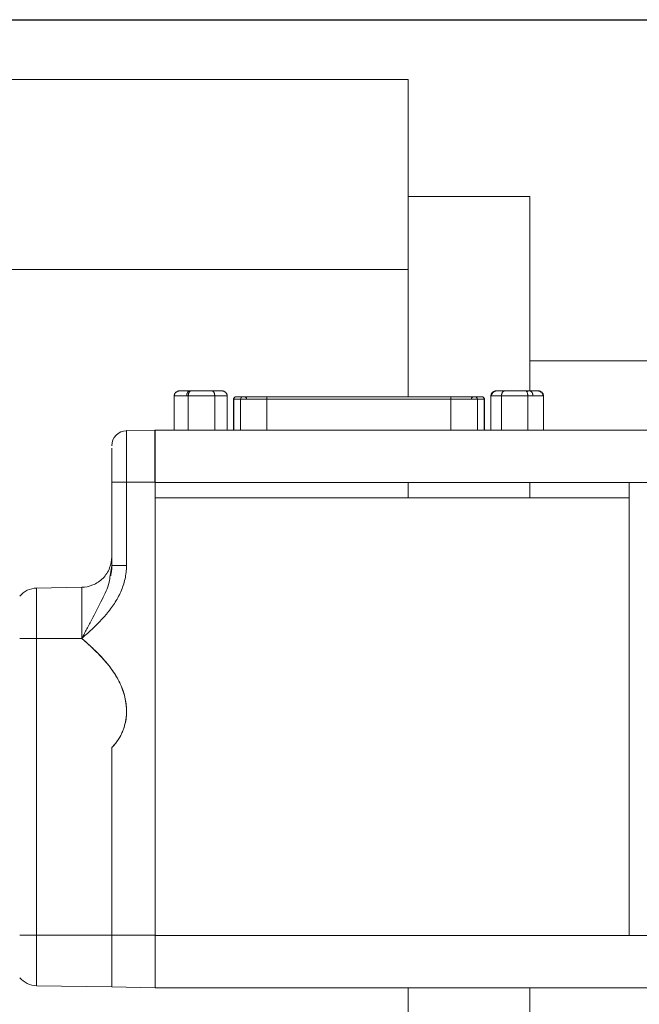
# Model space of a CAD drawing. Header units: inches. Extents: x 0.5 to 10.5, y 0.2 to 8.2.
# Tile 5 of 50: x 4.727 to 5.363, y 2.614 to 3.625. Entities that reach past the tile are written whole.
import ezdxf

# ---------------------------------------------------------------- set-up
doc = ezdxf.new("R2010")
doc.units = ezdxf.units.IN
doc.header["$MEASUREMENT"] = 0
doc.layers.add('SLD-0', color=7, linetype='Continuous')
doc.styles.add('SLDTEXTSTYLE3', font='TXT', dxfattribs={"width": 0.75})
doc.dimstyles.new('SLDDIMSTYLE0', dxfattribs={"dimtxt": 0.125, "dimasz": 0.13, "dimexe": 0, "dimexo": 0.0625, "dimgap": 0.03125, "dimtad": 0, "dimtih": 1, "dimtoh": 1, "dimlfac": 4, "dimrnd": 1e-09, "dimzin": 12, "dimdsep": 46, "dimtxsty": 'SLDTEXTSTYLE3', "dimsah": 1, "dimcen": 0.09, "dimadec": 0, "dimazin": 3, "dimtfac": 1, "dimtofl": 0, "dimtmove": 0, "dimatfit": 3, "dimfxl": 1, "dimfrac": 2, "dimtolj": 1, "dimtzin": 12, "dimarcsym": 0})

# ---------------------------------------------------------------- blocks, each defined once
blk = doc.blocks.new('_D_1')
at = {"layer": 'SLD-0'}
for p, q in [((4.4253, 3.6247), (6.227, 3.6247)), ((6.102, 3.6247), (6.102, 3.0055)), ((5.8163, 2.9801), (5.7909, 2.9801)), ((5.7909, 2.9801), (5.7909, 2.7817)), ((6.3877, 2.9801), (6.4131, 2.9801)), ((6.4131, 2.9801), (6.4131, 2.7817)), ((5.7909, 2.7817), (5.8163, 2.7817)), ((6.4131, 2.7817), (6.3877, 2.7817)), ((6.102, 1.9229), (6.102, 2.5946)), ((5.1741, 1.9229), (6.227, 1.9229))]:
    blk.add_line(p, q, dxfattribs=at)
for points in [[(6.102, 3.6247), (6.082, 3.4947), (6.122, 3.4947)], [(6.102, 1.9229), (6.122, 2.0529), (6.082, 2.0529)]]:
    blk.add_solid(points, dxfattribs=at)
at = {"layer": 'SLD-0', "char_height": 0.125, "attachment_point": 1, "style": 'SLDTEXTSTYLE3'}
for s, insert in [('172.90', (5.848, 2.9428, -0.0612)), ('6.81', (5.8896, 2.7558, -0.0612))]:
    blk.add_mtext(s, dxfattribs=dict(at, insert=insert))

msp = doc.modelspace()

# ---------------------------------------------------------------- linework, layer by layer
at = {"color": 7, "linetype": 'Continuous', "lineweight": 15}
for p, q in [((4.3753, 3.5634), (5.1253, 3.5634)), ((5.1253, 3.5634), (5.1253, 3.3682)), ((5.2503, 3.4432), (5.1253, 3.4432)), ((5.2503, 3.4432), (5.2503, 3.2436)), ((5.547, 3.2744), (5.2503, 3.2744)), ((4.8853, 3.2032), (4.8853, 3.2386)), ((4.8997, 3.2386), (4.8997, 3.2032)), ((4.9268, 3.2386), (4.8997, 3.2386)), ((4.9237, 3.2436), (4.9024, 3.2436)), ((4.9338, 3.2436), (4.9237, 3.2436)), ((4.9268, 3.2386), (4.9268, 3.2032)), ((4.9395, 3.2386), (4.9268, 3.2386)), ((4.9395, 3.2386), (4.9395, 3.2032)), ((4.949, 3.2374), (4.9558, 3.2374)), ((4.9805, 3.2374), (4.9805, 3.2349)), ((5.1694, 3.2349), (5.1694, 3.2374)), ((5.194, 3.2374), (5.2009, 3.2374)), ((5.2213, 3.2386), (5.2105, 3.2386)), ((5.2105, 3.2386), (5.2105, 3.2032)), ((5.2247, 3.2436), (5.2162, 3.2436)), ((5.2483, 3.2386), (5.2213, 3.2386)), ((5.2213, 3.2386), (5.2213, 3.2032)), ((5.246, 3.2436), (5.2247, 3.2436)), ((5.2483, 3.2386), (5.2483, 3.2032)), ((5.2644, 3.2386), (5.2644, 3.2032)), ((4.9461, 3.2349), (4.9461, 3.2032)), ((4.9534, 3.2349), (4.9465, 3.2349)), ((5.2034, 3.2349), (5.1965, 3.2349)), ((5.2038, 3.2032), (5.2038, 3.2349)), ((5.2039, 3.2312), (5.2038, 3.2318)), ((5.2039, 3.2032), (5.2039, 3.2312)), ((4.8363, 3.2027), (4.8656, 3.2032)), ((4.8363, 3.1499), (4.8363, 3.2027)), ((4.8654, 3.2032), (4.9745, 3.2032)), ((5.1754, 3.2032), (5.3524, 3.2032)), ((5.3524, 3.2032), (5.6369, 3.2032)), ((4.8211, 3.1499), (4.8363, 3.1499)), ((4.8211, 3.0641), (4.8211, 3.1499)), ((4.8656, 3.1499), (4.8363, 3.1499)), ((4.8363, 3.1499), (4.8363, 3.0641)), ((4.8656, 2.6845), (4.8656, 3.1499)), ((5.2503, 3.1494), (5.2503, 3.1339)), ((5.6369, 3.1494), (5.3524, 3.1494)), ((5.3524, 2.6844), (5.3524, 3.1339)), ((4.8211, 3.0641), (4.8195, 3.0541)), ((4.7439, 3.0411), (4.7904, 3.0419)), ((4.7439, 2.9894), (4.7439, 3.0411)), ((4.7904, 3.0419), (4.7904, 2.9894)), ((4.7904, 2.9894), (4.7439, 2.9894)), ((4.7439, 2.9894), (4.7439, 2.6845)), ((4.8211, 2.8773), (4.8211, 2.6845)), ((4.7439, 2.6845), (4.7266, 2.6845)), ((4.7439, 2.6845), (4.8211, 2.6845)), ((4.7439, 2.6328), (4.7439, 2.6845)), ((4.8211, 2.6845), (4.8656, 2.6845)), ((4.8656, 2.6844), (5.3524, 2.6844)), ((5.3524, 2.6844), (5.6369, 2.6844)), ((4.8211, 2.6315), (4.7439, 2.6328)), ((4.8656, 2.6307), (4.8211, 2.6315)), ((5.3524, 2.6307), (4.8656, 2.6307)), ((5.2503, 2.6307), (5.2503, 2.2307)), ((5.6369, 2.6307), (5.3524, 2.6307))]:
    msp.add_line(p, q, dxfattribs=at)
at = {"color": 144, "linetype": 'Continuous', "lineweight": 0}
for p, q in [((5.1253, 3.3682), (4.3753, 3.3682)), ((5.1253, 3.2374), (5.1253, 3.3682)), ((5.1253, 3.3678), (5.1253, 3.2374)), ((4.8997, 3.2386), (4.8853, 3.2386)), ((4.9024, 3.2436), (4.8911, 3.2436)), ((4.9805, 3.2374), (5.1694, 3.2374)), ((5.2587, 3.2436), (5.246, 3.2436)), ((5.2644, 3.2386), (5.2483, 3.2386)), ((4.9534, 3.2349), (4.9805, 3.2349)), ((5.1694, 3.2349), (4.9805, 3.2349)), ((5.1694, 3.2349), (5.1965, 3.2349)), ((4.8654, 3.1494), (4.8654, 3.2032)), ((4.9816, 3.2032), (5.1683, 3.2032)), ((5.3524, 3.1494), (4.8654, 3.1494)), ((5.1253, 3.1339), (5.1253, 3.1494)), ((5.3524, 3.1339), (5.3524, 3.1494)), ((4.8656, 2.6845), (4.8656, 3.1339)), ((5.3524, 3.1339), (4.8656, 3.1339)), ((5.1253, 2.2642), (5.1253, 2.6307)), ((5.1253, 2.6307), (5.1253, 2.2307))]:
    msp.add_line(p, q, dxfattribs=at)
at = {"color": 8, "linetype": 'Continuous', "lineweight": 15}
for p, q in [((4.9461, 3.2349), (4.9465, 3.2349)), ((4.9465, 3.2032), (4.9465, 3.2349)), ((4.9534, 3.2032), (4.9534, 3.2349)), ((4.9805, 3.2032), (4.9805, 3.2349)), ((5.1694, 3.2349), (5.1694, 3.2032)), ((5.1965, 3.2032), (5.1965, 3.2349)), ((5.2034, 3.2032), (5.2034, 3.2349)), ((5.2034, 3.2349), (5.2038, 3.2349)), ((5.2038, 3.2312), (5.2039, 3.2312))]:
    msp.add_line(p, q, dxfattribs=at)
at = {"color": 7, "linetype": 'Continuous', "lineweight": 15}
for centre, radius, start, end in [((4.949, 3.235), 0.00248, 90.4419, 180.4352), ((4.957, 3.235), 0.00248, 359.5648, 89.5581), ((5.1928, 3.235), 0.00248, 90.4419, 180.4352), ((5.2009, 3.235), 0.00248, 359.5648, 89.5581), ((4.8366, 3.1872), 0.0155, 91, 180), ((4.7443, 3.0178), 0.0232, 91, 139.7685)]:
    msp.add_arc(centre, radius, start, end, dxfattribs=at)
at = {"color": 144, "linetype": 'Continuous', "lineweight": 0}
for centre, start, end in [((4.9558, 3.235), 90.4419, 180.4352), ((5.194, 3.235), 359.5648, 89.5581)]:
    msp.add_arc(centre, 0.00248, start, end, dxfattribs=at)
at = {"color": 7, "linetype": 'Continuous', "lineweight": 15}
for points, knots in [([(4.8853, 3.2386), (4.8853, 3.2388), (4.8853, 3.2392), (4.8855, 3.2399), (4.8858, 3.2406), (4.8863, 3.2414), (4.887, 3.2421), (4.8879, 3.2427), (4.8888, 3.2432), (4.8899, 3.2435), (4.8906, 3.2435), (4.8911, 3.2436)], [0, 0, 0, 0, 0.0766932, 0.1544782, 0.233766, 0.3511602, 0.4772019, 0.597775, 0.7340632, 0.8445706, 1, 1, 1, 1]), ([(4.9268, 3.2386), (4.9268, 3.2388), (4.9268, 3.2392), (4.9267, 3.2399), (4.9266, 3.2406), (4.9263, 3.2414), (4.9259, 3.2421), (4.9255, 3.2427), (4.925, 3.2432), (4.9244, 3.2435), (4.924, 3.2435), (4.9237, 3.2436)], [0, 0, 0, 0, 0.076693, 0.154478, 0.233766, 0.35116, 0.477202, 0.597775, 0.734063, 0.844571, 1, 1, 1, 1]), ([(4.9395, 3.2386), (4.9395, 3.2388), (4.9395, 3.2392), (4.9394, 3.2399), (4.9391, 3.2406), (4.9386, 3.2414), (4.9379, 3.2421), (4.937, 3.2427), (4.9361, 3.2432), (4.935, 3.2435), (4.9342, 3.2435), (4.9338, 3.2436)], [0, 0, 0, 0, 0.076693, 0.154478, 0.233766, 0.35116, 0.477202, 0.597775, 0.734063, 0.844571, 1, 1, 1, 1]), ([(4.9395, 3.2386), (4.9395, 3.2388), (4.9395, 3.2392), (4.9394, 3.2399), (4.9391, 3.2406), (4.9386, 3.2414), (4.9379, 3.2421), (4.937, 3.2427), (4.9361, 3.2432), (4.935, 3.2435), (4.9342, 3.2435), (4.9338, 3.2436)], [0, 0, 0, 0, 0.076693, 0.154478, 0.233766, 0.35116, 0.477202, 0.597775, 0.734063, 0.844571, 1, 1, 1, 1]), ([(4.9486, 3.2374), (4.9483, 3.2374), (4.9478, 3.2374), (4.9472, 3.237), (4.9468, 3.2367), (4.9465, 3.2363), (4.9462, 3.2357), (4.9461, 3.2353), (4.9461, 3.2349)], [0, 0, 0, 0, 0.239457, 0.368361, 0.5, 0.631639, 0.760543, 1, 1, 1, 1]), ([(5.2009, 3.2374), (5.201, 3.2374), (5.2011, 3.2374), (5.2012, 3.2374), (5.2013, 3.2374), (5.2013, 3.2374), (5.2013, 3.2374)], [0, 0, 0, 0, 0.250509, 0.500264, 0.749887, 1, 1, 1, 1]), ([(5.2013, 3.2374), (5.2016, 3.2374), (5.2021, 3.2374), (5.2027, 3.2371), (5.2029, 3.2368), (5.203, 3.2367)], [0, 0, 0, 0, 0.47846, 0.736395, 1, 1, 1, 1]), ([(5.2038, 3.2349), (5.2038, 3.2353), (5.2037, 3.2357), (5.2034, 3.2363), (5.2032, 3.2366), (5.203, 3.2367)], [0, 0, 0, 0, 0.478898, 0.736746, 1, 1, 1, 1]), ([(5.2105, 3.2386), (5.2105, 3.2388), (5.2105, 3.2392), (5.2106, 3.2399), (5.2109, 3.2406), (5.2114, 3.2414), (5.2121, 3.2421), (5.213, 3.2427), (5.2139, 3.2432), (5.215, 3.2435), (5.2158, 3.2435), (5.2162, 3.2436)], [0, 0, 0, 0, 0.076693, 0.154478, 0.233766, 0.35116, 0.477202, 0.597775, 0.734063, 0.844571, 1, 1, 1, 1]), ([(5.2111, 3.2386), (5.2111, 3.2388), (5.2111, 3.2392), (5.2112, 3.2399), (5.2115, 3.2406), (5.212, 3.2414), (5.2127, 3.2421), (5.2135, 3.2427), (5.2145, 3.2432), (5.2155, 3.2435), (5.2163, 3.2435), (5.2167, 3.2436)], [0, 0, 0, 0, 0.076693, 0.154478, 0.233766, 0.35116, 0.477202, 0.597775, 0.734063, 0.844571, 1, 1, 1, 1]), ([(5.2213, 3.2386), (5.2213, 3.2388), (5.2213, 3.2392), (5.2214, 3.2399), (5.2216, 3.2406), (5.2219, 3.2414), (5.2223, 3.2421), (5.2228, 3.2427), (5.2234, 3.2432), (5.224, 3.2435), (5.2245, 3.2435), (5.2247, 3.2436)], [0, 0, 0, 0, 0.0766932, 0.1544781, 0.233766, 0.3511601, 0.4772018, 0.5977749, 0.7340631, 0.8445706, 1, 1, 1, 1]), ([(5.2474, 3.2424), (5.2474, 3.2424), (5.2477, 3.2429), (5.2487, 3.2434), (5.2496, 3.2435), (5.25, 3.2436)], [0, 0, 0, 0, 0.021959, 0.530027, 1, 1, 1, 1]), ([(5.2582, 3.2436), (5.2584, 3.2436), (5.2588, 3.2435), (5.2594, 3.2435), (5.2599, 3.2433), (5.2606, 3.2431), (5.2613, 3.2427), (5.2622, 3.2421), (5.2629, 3.2414), (5.2634, 3.2405), (5.2637, 3.2396), (5.2638, 3.2389), (5.2638, 3.2386)], [0, 0, 0, 0, 0.0834174, 0.1555901, 0.2165176, 0.266202, 0.4024491, 0.5230647, 0.6490681, 0.766502, 0.8846928, 1, 1, 1, 1]), ([(4.8656, 3.1499), (4.8656, 3.1506), (4.8656, 3.152), (4.8656, 3.1541), (4.8656, 3.1562), (4.8656, 3.1583), (4.8656, 3.1614), (4.8656, 3.1654), (4.8656, 3.1704), (4.8656, 3.1751), (4.8656, 3.1811), (4.8656, 3.1878), (4.8656, 3.1934), (4.8656, 3.197), (4.8656, 3.1992), (4.8656, 3.201), (4.8656, 3.2021), (4.8656, 3.2028), (4.8656, 3.2031), (4.8656, 3.2032), (4.8656, 3.2032)], [0, 0, 0, 0, 0.025053, 0.050048, 0.075023, 0.100018, 0.125071, 0.187586, 0.2501, 0.312615, 0.375129, 0.500007, 0.624885, 0.687399, 0.749914, 0.812428, 0.874943, 0.916659, 0.958284, 1, 1, 1, 1]), ([(4.8211, 3.1499), (4.8211, 3.1506), (4.8211, 3.1518), (4.8211, 3.1536), (4.8211, 3.1554), (4.8211, 3.1578), (4.8211, 3.1608), (4.8211, 3.1642), (4.8211, 3.1675), (4.8211, 3.1717), (4.8211, 3.1764), (4.8211, 3.1811), (4.8211, 3.1835), (4.8211, 3.1845), (4.8211, 3.1846)], [0, 0, 0, 0, 0.041202, 0.082304, 0.123406, 0.164608, 0.246887, 0.329167, 0.411446, 0.493725, 0.658085, 0.822444, 0.986803, 1, 1, 1, 1]), ([(4.7904, 3.0419), (4.794, 3.0419), (4.7979, 3.0427), (4.8055, 3.0458), (4.8091, 3.0482), (4.8151, 3.0543), (4.8174, 3.0579), (4.8204, 3.0655), (4.8211, 3.0695), (4.8211, 3.0731)], [0, 0, 0, 0, 0.25, 0.25, 0.5, 0.5, 0.75, 0.75, 1, 1, 1, 1]), ([(4.8211, 2.8773), (4.8227, 2.8789), (4.8243, 2.8806), (4.8271, 2.8843), (4.8284, 2.8863), (4.8319, 2.8924), (4.8336, 2.8968), (4.8352, 2.9036), (4.8357, 2.9059), (4.8362, 2.9105), (4.8363, 2.9129), (4.8363, 2.9175), (4.8361, 2.9198), (4.8355, 2.9244), (4.8351, 2.9267), (4.8335, 2.9336), (4.832, 2.938), (4.8281, 2.9464), (4.8258, 2.9505), (4.8181, 2.9622), (4.8119, 2.9691), (4.802, 2.9789), (4.7985, 2.9821), (4.7942, 2.986), (4.7933, 2.9868), (4.792, 2.9879), (4.7916, 2.9883), (4.7909, 2.9889), (4.7907, 2.9891), (4.7905, 2.9894), (4.7904, 2.9894), (4.7905, 2.9895), (4.7906, 2.9896), (4.7907, 2.9897), (4.7908, 2.9898), (4.7927, 2.9915), (4.7944, 2.993), (4.8029, 3.0008), (4.8096, 3.0071), (4.8185, 3.0177), (4.8213, 3.0214), (4.8263, 3.0291), (4.8285, 3.0331), (4.8322, 3.0415), (4.8337, 3.046), (4.8357, 3.0549), (4.8363, 3.0595), (4.8363, 3.0641)], [0, 0, 0, 0, 0.03125, 0.03125, 0.0625, 0.0625, 0.125, 0.125, 0.15625, 0.15625, 0.1875, 0.1875, 0.21875, 0.21875, 0.25, 0.25, 0.3125, 0.3125, 0.375, 0.375, 0.5, 0.5, 0.5625, 0.5625, 0.578125, 0.578125, 0.585937, 0.585937, 0.589844, 0.589844, 0.59082, 0.59082, 0.591797, 0.591797, 0.59375, 0.59375, 0.625, 0.625, 0.75, 0.75, 0.8125, 0.8125, 0.875, 0.875, 0.9375, 0.9375, 1, 1, 1, 1]), ([(4.8213, 3.0641), (4.8212, 3.0624), (4.8211, 3.0589), (4.8204, 3.0555), (4.82, 3.0537)], [0, 0, 0, 0, 0.497783, 1, 1, 1, 1]), ([(4.8363, 3.0641), (4.8345, 3.0641), (4.8325, 3.0641), (4.8288, 3.0641), (4.827, 3.0641), (4.824, 3.0641), (4.8229, 3.0641), (4.8214, 3.0641), (4.8211, 3.0641), (4.8211, 3.0641)], [0, 0, 0, 0, 0.25, 0.25, 0.5, 0.5, 0.75, 0.75, 1, 1, 1, 1]), ([(4.7266, 2.9894), (4.7287, 2.9894), (4.7314, 2.9894), (4.7373, 2.9894), (4.7406, 2.9894), (4.7439, 2.9894)], [0, 0, 0, 0, 0.5, 0.5, 1, 1, 1, 1]), ([(4.7905, 2.9893), (4.7905, 2.9892), (4.7906, 2.9891), (4.7909, 2.9889), (4.7913, 2.9885), (4.7922, 2.9877), (4.794, 2.9861), (4.7976, 2.9829), (4.8046, 2.9763), (4.8138, 2.967), (4.824, 2.954), (4.8318, 2.9396), (4.8359, 2.9248), (4.8364, 2.9138), (4.8358, 2.9069), (4.8349, 2.9022), (4.8338, 2.8982), (4.8324, 2.8944), (4.8308, 2.8906), (4.8288, 2.887), (4.8265, 2.8836), (4.8239, 2.8803), (4.822, 2.8784), (4.8211, 2.8774)], [0, 0, 0, 0, 0.001959, 0.003914, 0.007824, 0.015644, 0.031283, 0.062561, 0.125115, 0.250179, 0.359879, 0.500055, 0.622155, 0.705016, 0.749853, 0.781303, 0.81251, 0.843551, 0.874618, 0.905917, 0.937481, 0.96879, 1, 1, 1, 1]), ([(4.8211, 2.6315), (4.8211, 2.6315), (4.8211, 2.6328), (4.8211, 2.6382), (4.8211, 2.6421), (4.8211, 2.6519), (4.8211, 2.6578), (4.8211, 2.6706), (4.8211, 2.6775), (4.8211, 2.6845)], [0, 0, 0, 0, 0.25, 0.25, 0.5, 0.5, 0.75, 0.75, 1, 1, 1, 1]), ([(4.8656, 2.6307), (4.8656, 2.6307), (4.8656, 2.6307), (4.8656, 2.6308), (4.8656, 2.6311), (4.8656, 2.6313), (4.8656, 2.6319), (4.8656, 2.6329), (4.8656, 2.6347), (4.8656, 2.637), (4.8656, 2.6406), (4.8656, 2.6462), (4.8656, 2.653), (4.8656, 2.6591), (4.8656, 2.6639), (4.8656, 2.6688), (4.8656, 2.6734), (4.8656, 2.6774), (4.8656, 2.6809), (4.8656, 2.6833), (4.8656, 2.6844)], [0, 0, 0, 0, 0.025008, 0.049958, 0.07489, 0.09984, 0.124849, 0.187401, 0.249952, 0.312504, 0.375055, 0.500007, 0.624959, 0.68751, 0.750062, 0.812613, 0.875165, 0.916807, 0.958359, 1, 1, 1, 1]), ([(4.7266, 2.641), (4.7287, 2.6385), (4.7314, 2.6365), (4.7373, 2.6336), (4.7406, 2.6329), (4.7439, 2.6328)], [0, 0, 0, 0, 0.5, 0.5, 1, 1, 1, 1])]:
    msp.add_open_spline(points, degree=3, knots=knots, dxfattribs=at)
at = {"color": 144, "linetype": 'Continuous', "lineweight": 0}
for points, knots in [([(4.8853, 3.2386), (4.8853, 3.2388), (4.8853, 3.2392), (4.8855, 3.2399), (4.8858, 3.2406), (4.8863, 3.2414), (4.8872, 3.2424), (4.8885, 3.2431), (4.8896, 3.2434), (4.8904, 3.2435), (4.8908, 3.2436), (4.8911, 3.2436)], [0, 0, 0, 0, 0.076762, 0.154617, 0.233977, 0.351478, 0.477633, 0.733638, 0.844272, 0.902084, 1, 1, 1, 1]), ([(4.9011, 3.2436), (4.901, 3.2436), (4.9008, 3.2435), (4.9004, 3.2435), (4.9002, 3.2433), (4.8998, 3.2431), (4.8994, 3.2427), (4.8989, 3.2421), (4.8986, 3.2414), (4.8983, 3.2405), (4.8981, 3.2396), (4.8981, 3.2389), (4.8981, 3.2386)], [0, 0, 0, 0, 0.0834136, 0.155585, 0.2165138, 0.2662019, 0.4024551, 0.5230646, 0.649069, 0.7665019, 0.8846935, 1, 1, 1, 1]), ([(4.9024, 3.2436), (4.9023, 3.2436), (4.9021, 3.2435), (4.9018, 3.2435), (4.9016, 3.2433), (4.9013, 3.2431), (4.9009, 3.2427), (4.9005, 3.2421), (4.9001, 3.2414), (4.8999, 3.2405), (4.8997, 3.2396), (4.8997, 3.2389), (4.8997, 3.2386)], [0, 0, 0, 0, 0.083414, 0.155585, 0.216514, 0.266202, 0.402455, 0.523065, 0.649069, 0.766502, 0.884693, 1, 1, 1, 1]), ([(4.9558, 3.2374), (4.9559, 3.2374), (4.9561, 3.2374), (4.9565, 3.2374), (4.9569, 3.2374), (4.9574, 3.2374), (4.958, 3.2374), (4.9588, 3.2374), (4.9598, 3.2374), (4.9616, 3.2374), (4.9643, 3.2374), (4.968, 3.2374), (4.9714, 3.2374), (4.9742, 3.2374), (4.9763, 3.2374), (4.9784, 3.2374), (4.9798, 3.2374), (4.9805, 3.2374)], [0, 0, 0, 0, 0.040616, 0.080967, 0.12118, 0.161385, 0.20171, 0.242285, 0.306167, 0.370201, 0.500088, 0.629975, 0.757764, 0.819641, 0.881667, 0.940722, 1, 1, 1, 1]), ([(5.1694, 3.2374), (5.1699, 3.2374), (5.1708, 3.2374), (5.1722, 3.2374), (5.1736, 3.2374), (5.175, 3.2374), (5.1764, 3.2374), (5.178, 3.2374), (5.1798, 3.2374), (5.1825, 3.2374), (5.1856, 3.2374), (5.1888, 3.2374), (5.1909, 3.2374), (5.1922, 3.2374), (5.193, 3.2374), (5.1936, 3.2374), (5.1939, 3.2374), (5.194, 3.2374)], [0, 0, 0, 0, 0.040616, 0.080967, 0.12118, 0.161385, 0.20171, 0.242285, 0.306167, 0.370201, 0.500088, 0.629975, 0.757764, 0.819641, 0.881667, 0.940722, 1, 1, 1, 1]), ([(5.2483, 3.2386), (5.2483, 3.2388), (5.2483, 3.2392), (5.2482, 3.2399), (5.2481, 3.2406), (5.2479, 3.2414), (5.2476, 3.2421), (5.2473, 3.2427), (5.2469, 3.2432), (5.2464, 3.2435), (5.2461, 3.2435), (5.246, 3.2436)], [0, 0, 0, 0, 0.076693, 0.154478, 0.233766, 0.35116, 0.477202, 0.597775, 0.734063, 0.844571, 1, 1, 1, 1]), ([(5.2535, 3.2386), (5.2535, 3.2388), (5.2535, 3.2392), (5.2534, 3.2399), (5.2533, 3.2406), (5.253, 3.2414), (5.2524, 3.2424), (5.2517, 3.2431), (5.251, 3.2434), (5.2505, 3.2435), (5.2503, 3.2436), (5.2501, 3.2436)], [0, 0, 0, 0, 0.076762, 0.154617, 0.233977, 0.351478, 0.477633, 0.733638, 0.844272, 0.902084, 1, 1, 1, 1]), ([(5.2587, 3.2436), (5.2589, 3.2436), (5.2593, 3.2435), (5.2599, 3.2435), (5.2604, 3.2433), (5.2611, 3.2431), (5.2619, 3.2427), (5.2627, 3.2421), (5.2635, 3.2414), (5.264, 3.2405), (5.2643, 3.2396), (5.2644, 3.2389), (5.2644, 3.2386)], [0, 0, 0, 0, 0.083414, 0.155585, 0.216514, 0.266202, 0.402455, 0.523065, 0.649069, 0.766502, 0.884693, 1, 1, 1, 1]), ([(4.9745, 3.2032), (4.9751, 3.2032), (4.9762, 3.2032), (4.978, 3.2032), (4.9798, 3.2032), (4.981, 3.2032), (4.9816, 3.2032)], [0, 0, 0, 0, 0.25008, 0.499598, 0.749317, 1, 1, 1, 1]), ([(5.1683, 3.2032), (5.1689, 3.2032), (5.1701, 3.2032), (5.1719, 3.2032), (5.1736, 3.2032), (5.1748, 3.2032), (5.1754, 3.2032)], [0, 0, 0, 0, 0.2506831, 0.5004023, 0.7499199, 1, 1, 1, 1]), ([(4.8656, 2.6307), (4.8656, 2.6307), (4.8656, 2.6321), (4.8656, 2.6375), (4.8656, 2.6415), (4.8656, 2.6514), (4.8656, 2.6574), (4.8656, 2.6704), (4.8656, 2.6774), (4.8656, 2.6844)], [0, 0, 0, 0, 0.25, 0.25, 0.5, 0.5, 0.75, 0.75, 1, 1, 1, 1])]:
    msp.add_open_spline(points, degree=3, knots=knots, dxfattribs=at)
at = {"color": 8, "linetype": 'Continuous', "lineweight": 15}
msp.add_open_spline([(4.8195, 3.0541), (4.8192, 3.0517), (4.818, 3.043), (4.8106, 3.0279), (4.8023, 3.0119), (4.7958, 2.9997), (4.7928, 2.9941), (4.7915, 2.9915), (4.7909, 2.9903), (4.7905, 2.9898), (4.7904, 2.9895), (4.7904, 2.9894)], degree=3, knots=[0, 0, 0, 0, 0.099767, 0.368779, 0.70895, 0.869494, 0.94137, 0.973125, 0.987132, 0.998377, 1, 1, 1, 1], dxfattribs=at)
at = {"color": 7, "linetype": 'Continuous', "lineweight": 15}
msp.add_open_spline([(4.8211, 2.8774), (4.8211, 2.8773), (4.8211, 2.8773), (4.8211, 2.8773)], degree=3, dxfattribs=at)

# ---------------------------------------------------------------- dimensions: what is measured, and where the dimension line sits
at = {"layer": 'SLD-0'}
dim = msp.add_linear_dim(base=(6.102, 1.9229), p1=(4.3753, 3.6247), p2=(5.1241, 1.9229), angle=90, dimstyle='SLDDIMSTYLE0', dxfattribs=at)
dim.commit()
dim.dimension.update_dxf_attribs({"geometry": '_D_1', "text_midpoint": (6.102, 2.8001), "dimtype": 160})

doc.saveas('drawing.dxf')
